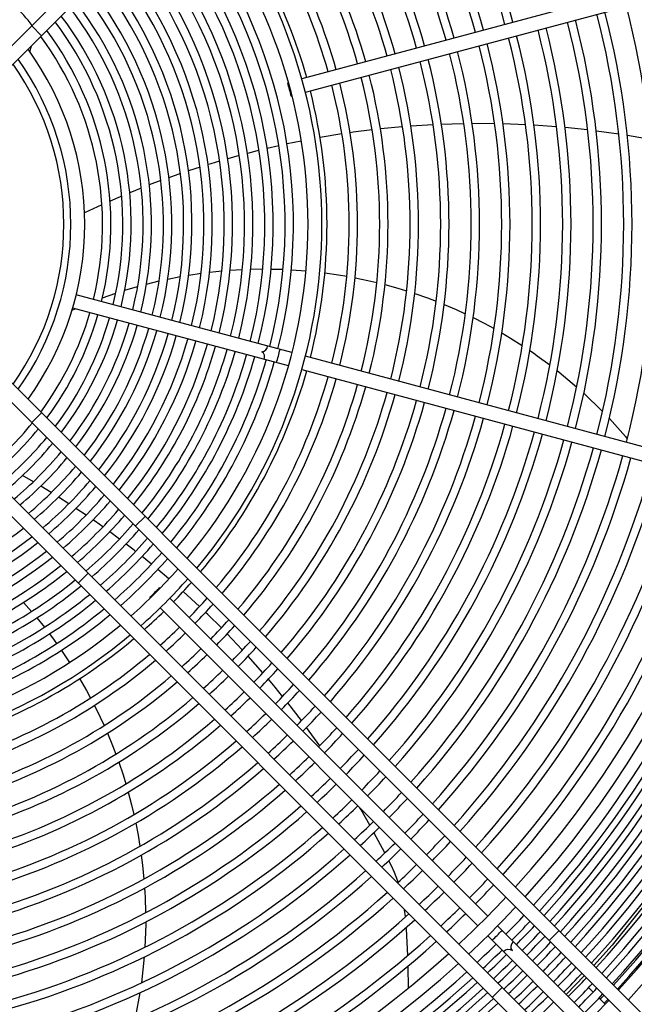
# Model space of a CAD drawing. Header units: centimetres. Extents: x -92429 to 178773, y 2337 to 428125.
# Tile 77 of 138: x 162482 to 162502, y 9265 to 9298. Entities that reach past the tile are written whole.
import ezdxf

# ---------------------------------------------------------------- set-up
doc = ezdxf.new("R2010")
doc.units = ezdxf.units.CM
doc.header["$LTSCALE"] = 50
doc.layers.add('WL_urządzenia', color=1, linetype='Continuous')

msp = doc.modelspace()

# ---------------------------------------------------------------- linework, layer by layer
at = {"layer": 'WL_urządzenia', "color": 1, "linetype": 'Continuous'}
for p, q in [((162479.205, 9295.049, 2170), (162503.171, 9319.015, 2170)), ((162503.498, 9318.687, 2170), (162479.47, 9294.659, 2170)), ((162505.433, 9299.865, 2170), (162490.927, 9295.978, 2170)), ((162491.047, 9295.53, 2170), (162505.553, 9299.417, 2170)), ((162481.904, 9297.748, 2170), (162482.232, 9297.421, 2170)), ((162481.843, 9296.88, 2170), (162481.895, 9297.084, 2170)), ((162490.479, 9295.858, 2170), (162490.456, 9295.852, 2170)), ((162490.576, 9295.404, 2170), (162490.599, 9295.41, 2170)), ((162495.313, 9294.447, 2170), (162494.571, 9294.401, 2170)), ((162495.943, 9294.472, 2170), (162495.593, 9294.46, 2170)), ((162496.339, 9294.482, 2170), (162495.943, 9294.472, 2170)), ((162497.368, 9294.482, 2170), (162496.619, 9294.485, 2170)), ((162498.402, 9294.448, 2170), (162497.65, 9294.476, 2170)), ((162499.278, 9294.391, 2170), (162498.684, 9294.432, 2170)), ((162492.267, 9294.14, 2170), (162491.536, 9294.021, 2170)), ((162492.642, 9294.195, 2170), (162492.542, 9294.181, 2170)), ((162493.277, 9294.276, 2170), (162492.642, 9294.195, 2170)), ((162494.284, 9294.378, 2170), (162493.554, 9294.307, 2170)), ((162494.293, 9294.379, 2170), (162494.284, 9294.378, 2170)), ((162499.438, 9294.378, 2170), (162499.278, 9294.391, 2170)), ((162500.478, 9294.272, 2170), (162499.722, 9294.353, 2170)), ((162500.94, 9294.214, 2170), (162500.762, 9294.237, 2170)), ((162501.519, 9294.131, 2170), (162500.94, 9294.214, 2170)), ((162490.911, 9293.904, 2170), (162490.433, 9293.805, 2170)), ((162502.562, 9293.952, 2170), (162501.804, 9294.086, 2170)), ((162489.437, 9293.575, 2170), (162489.11, 9293.491, 2170)), ((162489.499, 9293.59, 2170), (162489.437, 9293.575, 2170)), ((162490.161, 9293.746, 2170), (162489.771, 9293.656, 2170)), ((162487.889, 9293.145, 2170), (162487.796, 9293.117, 2170)), ((162488.183, 9293.233, 2170), (162487.889, 9293.145, 2170)), ((162488.84, 9293.419, 2170), (162488.452, 9293.312, 2170)), ((162486.872, 9292.815, 2170), (162486.487, 9292.679, 2170)), ((162487.527, 9293.032, 2170), (162487.141, 9292.906, 2170)), ((162486.218, 9292.581, 2170), (162485.832, 9292.436, 2170)), ((162485.564, 9292.331, 2170), (162485.178, 9292.175, 2170)), ((162484.854, 9292.04, 2170), (162484.521, 9291.895, 2170)), ((162484.908, 9292.063, 2170), (162484.854, 9292.04, 2170)), ((162484.25, 9291.775, 2170), (162483.666, 9291.505, 2170)), ((162487.846, 9289.522, 2170), (162488.059, 9289.546, 2170)), ((162488.059, 9289.546, 2170), (162488.252, 9289.565, 2170)), ((162488.534, 9289.588, 2170), (162488.938, 9289.613, 2170)), ((162489.219, 9289.624, 2170), (162489.621, 9289.63, 2170)), ((162489.9, 9289.629, 2170), (162490.167, 9289.623, 2170)), ((162490.167, 9289.623, 2170), (162490.3, 9289.619, 2170)), ((162490.578, 9289.606, 2170), (162491.065, 9289.571, 2170)), ((162491.697, 9289.502, 2170), (162492.15, 9289.437, 2170)), ((162485.739, 9289.127, 2170), (162485.953, 9289.181, 2170)), ((162485.953, 9289.181, 2170), (162486.16, 9289.23, 2170)), ((162486.45, 9289.294, 2170), (162486.865, 9289.375, 2170)), ((162487.152, 9289.425, 2170), (162487.562, 9289.486, 2170)), ((162492.15, 9289.437, 2170), (162492.43, 9289.391, 2170)), ((162492.705, 9289.34, 2170), (162493.138, 9289.249, 2170)), ((162493.138, 9289.249, 2170), (162493.434, 9289.18, 2170)), ((162485.013, 9288.921, 2170), (162485.443, 9289.048, 2170)), ((162493.706, 9289.11, 2170), (162494.134, 9288.991, 2170)), ((162494.134, 9288.991, 2170), (162494.43, 9288.901, 2170)), ((162490.599, 9286.837, 2170), (162483.391, 9288.769, 2170)), ((162484.266, 9288.668, 2170), (162484.71, 9288.823, 2170)), ((162494.7, 9288.813, 2170), (162495.122, 9288.665, 2170)), ((162495.122, 9288.665, 2170), (162495.416, 9288.554, 2170)), ((162483.252, 9288.256, 2170), (162483.351, 9288.3, 2170)), ((162490.479, 9286.39, 2170), (162483.272, 9288.321, 2170)), ((162495.683, 9288.447, 2170), (162496.088, 9288.274, 2170)), ((162496.088, 9288.274, 2170), (162496.39, 9288.136, 2170)), ((162496.654, 9288.009, 2170), (162497.02, 9287.823, 2170)), ((162479.47, 9287.589, 2170), (162503.498, 9263.56, 2170)), ((162497.02, 9287.823, 2170), (162497.351, 9287.644, 2170)), ((162503.171, 9263.233, 2170), (162479.205, 9287.199, 2170)), ((162497.61, 9287.496, 2170), (162497.904, 9287.321, 2170)), ((162497.904, 9287.321, 2170), (162498.293, 9287.076, 2170)), ((162498.547, 9286.907, 2170), (162498.665, 9286.826, 2170)), ((162505.553, 9282.83, 2170), (162491.047, 9286.717, 2170)), ((162498.665, 9286.826, 2170), (162498.796, 9286.734, 2170)), ((162498.796, 9286.734, 2170), (162499.215, 9286.427, 2170)), ((162490.927, 9286.27, 2170), (162505.433, 9282.383, 2170)), ((162499.462, 9286.236, 2170), (162499.522, 9286.188, 2170)), ((162499.522, 9286.188, 2170), (162500.11, 9285.695, 2170)), ((162477.632, 9285.626, 2170), (162501.598, 9261.66, 2170)), ((162501.27, 9261.332, 2170), (162477.241, 9285.36, 2170)), ((162500.349, 9285.48, 2170), (162500.974, 9284.874, 2170)), ((162482.232, 9284.827, 2170), (162481.904, 9284.499, 2170)), ((162501.204, 9284.633, 2170), (162501.737, 9284.033, 2170)), ((162501.737, 9284.033, 2170), (162501.801, 9283.957, 2170)), ((162481.958, 9282.523, 2170), (162481.597, 9282.732, 2170)), ((162482.558, 9282.162, 2170), (162482.206, 9282.376, 2170)), ((162483.145, 9281.79, 2170), (162482.8, 9282.011, 2170)), ((162483.719, 9281.408, 2170), (162483.382, 9281.635, 2170)), ((162485.69, 9281.369, 2170), (162485.362, 9281.041, 2170)), ((162484.031, 9281.192, 2170), (162483.951, 9281.248, 2170)), ((162484.281, 9281.015, 2170), (162484.031, 9281.192, 2170)), ((162484.833, 9280.612, 2170), (162484.509, 9280.851, 2170)), ((162485.322, 9280.237, 2170), (162485.056, 9280.443, 2170)), ((162485.373, 9280.197, 2170), (162485.322, 9280.237, 2170)), ((162485.903, 9279.772, 2170), (162485.592, 9280.024, 2170)), ((162483.789, 9279.468, 2170), (162483.461, 9279.14, 2170)), ((162486.489, 9279.278, 2170), (162486.117, 9279.594, 2170)), ((162486.193, 9278.966, 2170), (162486.176, 9278.982, 2170)), ((162485.848, 9278.655, 2170), (162485.865, 9278.638, 2170)), ((162487.511, 9278.355, 2170), (162486.966, 9278.858, 2170)), ((162481.625, 9278.494, 2170), (162481.893, 9278.191, 2170)), ((162497.14, 9268.018, 2170), (162486.52, 9278.638, 2170)), ((162486.193, 9278.31, 2170), (162496.812, 9267.691, 2170)), ((162487.784, 9278.093, 2170), (162487.712, 9278.163, 2170)), ((162488.24, 9277.643, 2170), (162487.784, 9278.093, 2170)), ((162482.075, 9277.976, 2170), (162482.328, 9277.664, 2170)), ((162482.499, 9277.443, 2170), (162482.659, 9277.229, 2170)), ((162488.94, 9276.912, 2170), (162488.435, 9277.444, 2170)), ((162482.659, 9277.229, 2170), (162482.737, 9277.121, 2170)), ((162482.897, 9276.894, 2170), (162483.169, 9276.489, 2170)), ((162488.945, 9276.905, 2170), (162488.94, 9276.912, 2170)), ((162489.628, 9276.143, 2170), (162489.134, 9276.7, 2170)), ((162483.505, 9275.949, 2170), (162483.733, 9275.552, 2170)), ((162490.035, 9275.663, 2170), (162489.81, 9275.931, 2170)), ((162483.733, 9275.552, 2170), (162483.868, 9275.302, 2170)), ((162490.286, 9275.357, 2170), (162490.035, 9275.663, 2170)), ((162483.997, 9275.054, 2170), (162484.192, 9274.657, 2170)), ((162490.92, 9274.546, 2170), (162490.462, 9275.138, 2170)), ((162484.192, 9274.657, 2170), (162484.32, 9274.381, 2170)), ((162484.433, 9274.124, 2170), (162484.602, 9273.714, 2170)), ((162491.53, 9273.71, 2170), (162491.089, 9274.32, 2170)), ((162484.602, 9273.714, 2170), (162484.713, 9273.425, 2170)), ((162491.716, 9273.442, 2170), (162491.691, 9273.478, 2170)), ((162484.811, 9273.158, 2170), (162484.954, 9272.735, 2170)), ((162484.954, 9272.735, 2170), (162485.047, 9272.434, 2170)), ((162485.127, 9272.158, 2170), (162485.24, 9271.732, 2170)), ((162485.24, 9271.732, 2170), (162485.317, 9271.409, 2170)), ((162492.908, 9271.566, 2170), (162492.868, 9271.635, 2170)), ((162493.199, 9271.058, 2170), (162492.908, 9271.566, 2170)), ((162485.38, 9271.123, 2170), (162485.458, 9270.721, 2170)), ((162493.7, 9270.127, 2170), (162493.339, 9270.806, 2170)), ((162485.458, 9270.721, 2170), (162485.521, 9270.349, 2170)), ((162485.565, 9270.055, 2170), (162485.608, 9269.715, 2170)), ((162493.92, 9269.692, 2170), (162493.832, 9269.868, 2170)), ((162485.608, 9269.715, 2170), (162485.654, 9269.257, 2170)), ((162494.02, 9269.477, 2170), (162493.92, 9269.692, 2170)), ((162494.135, 9269.185, 2170), (162494.02, 9269.477, 2170)), ((162503.239, 9269.476, 2170), (162501.295, 9267.048, 2170)), ((162494.148, 9269.148, 2170), (162494.135, 9269.185, 2170)), ((162485.677, 9268.953, 2170), (162485.686, 9268.81, 2170)), ((162485.686, 9268.81, 2170), (162485.694, 9268.65, 2170)), ((162485.694, 9268.65, 2170), (162485.71, 9268.132, 2170)), ((162494.364, 9268.231, 2170), (162494.363, 9268.239, 2170)), ((162494.388, 9268.007, 2170), (162494.364, 9268.231, 2170)), ((162485.711, 9267.819, 2170), (162485.711, 9267.743, 2170)), ((162494.389, 9267.989, 2170), (162494.388, 9268.007, 2170)), ((162485.711, 9267.743, 2170), (162485.684, 9266.975, 2170)), ((162494.42, 9267.577, 2170), (162494.415, 9267.641, 2170)), ((162494.466, 9266.705, 2170), (162494.42, 9267.577, 2170)), ((162500.581, 9264.577, 2170), (162497.467, 9267.691, 2170)), ((162499.523, 9267.536, 2170), (162499.195, 9267.208, 2170)), ((162497.14, 9267.363, 2170), (162500.253, 9264.249, 2170)), ((162501.295, 9267.048, 2170), (162500.689, 9266.37, 2170)), ((162485.662, 9266.654, 2170), (162485.569, 9265.789, 2170)), ((162494.49, 9265.609, 2170), (162494.478, 9266.351, 2170)), ((162500.373, 9266.031, 2170), (162499.762, 9265.396, 2170)), ((162497.622, 9265.635, 2170), (162497.295, 9265.307, 2170)), ((162500.511, 9265.63, 2170), (162500.662, 9265.48, 2170)), ((162485.521, 9265.46, 2170), (162485.376, 9264.671, 2170)), ((162500.858, 9265.283, 2170), (162501.065, 9265.076, 2170))]:
    msp.add_line(p, q, dxfattribs=at)
for points in [[(162490.576, 9295.404, -0.037253), (162490.524, 9295.63, -0.037253), (162490.456, 9295.852)], [(162490.456, 9295.852, -0.037253), (162490.508, 9295.626)], [(162490.508, 9295.626, -0.037253), (162490.576, 9295.404)], [(162489.666, 9286.608, 0.374287), (162489.595, 9286.866, 0.374287), (162489.786, 9287.055)], [(162490.083, 9286.496, -0.037253), (162490.151, 9286.717, -0.037253), (162490.203, 9286.944)], [(162485.848, 9278.655, -0.037253), (162486.018, 9278.812, -0.037253), (162486.176, 9278.982)], [(162486.176, 9278.982, -0.037253), (162486.006, 9278.825)], [(162486.006, 9278.825, -0.037253), (162485.848, 9278.655)], [(162497.29, 9267.213, -0.037253), (162497.46, 9267.371, -0.037253), (162497.617, 9267.541)], [(162497.669, 9266.834, -0.407676), (162497.965, 9266.865, -0.407676), (162497.997, 9267.161)]]:
    msp.add_lwpolyline(points, format="xyb", dxfattribs=at)
for radius, start, end in [(47.277, 319.4416, 310.5584), (42.566, 317.9961, 312.0039), (42.222, 318.0205, 311.9795), (42.012, 318.0356, 311.9644), (38.239, 317.3619, 42.6381), (37.775, 317.3909, 42.6091), (33.372, 317.7066, 42.2934), (32.908, 317.7448, 42.2552), (24.918, 15.5329, 41.374), (25.196, 15.527, 41.414), (24.177, 15.5492, 41.2627), (23.899, 15.5556, 41.2191), (23.158, 15.5734, 41.098), (22.88, 15.5804, 41.0505), (22.139, 15.5998, 40.9181), (21.861, 15.6074, 40.8661), (20.842, 15.6371, 40.6636), (21.12, 15.6287, 40.7208), (19.823, 15.6699, 40.4402), (20.101, 15.6606, 40.5034), (19.082, 15.6959, 40.2628), (18.804, 15.7062, 40.1926), (18.063, 15.7351, 39.9949), (17.891, 320.0533, 39.9467), (17.428, 320.1881, 39.8119), (16.662, 345.797, 39.5728), (16.94, 345.7839, 39.6621), (16.262, 345.8165, 39.439), (15.984, 345.8307, 39.342), (15.307, 345.8675, 39.0906), (15.585, 345.852, 39.1964), (14.907, 345.8908, 38.9317), (14.629, 345.9077, 38.8158), (13.951, 345.9518, 38.5142), (14.23, 345.9332, 38.6415), (13.552, 345.9799, 38.3222), (12.874, 346.0314, 37.969), (13.274, 346.0004, 38.1816), (12.596, 346.0542, 37.8129), (10.563, 38.9552, 43.7429), (12.197, 346.0887, 37.5762), (28.994, 345.458, 14.542), (11.519, 346.1528, 37.1369), (11.919, 346.1142, 37.402), (27.975, 345.4747, 14.5253), (28.253, 345.47, 14.53), (11.241, 346.1813, 36.9411), (26.956, 345.4926, 14.5074), (27.234, 345.4876, 14.5124), (10.563, 346.2571, 36.4203), (10.842, 346.2249, 36.642), (25.196, 345.527, 14.473), (25.937, 345.512, 14.488), (26.215, 345.5065, 14.4935), (23.899, 345.5556, 14.4444), (24.177, 345.5492, 14.4508), (24.918, 345.5329, 14.4671), (9.967, 324.0971, 35.9029), (22.88, 345.5804, 14.4196), (23.158, 345.5734, 14.4266), (9.27, 324.7878, 35.2122), (9.504, 324.5449, 35.4551), (21.861, 345.6074, 14.3926), (22.139, 345.5998, 14.4002), (20.101, 345.6606, 14.3394), (20.842, 345.6371, 14.3629), (21.12, 345.6287, 14.3713), (18.804, 345.7062, 14.2938), (19.082, 345.6959, 14.3041), (19.823, 345.6699, 14.3301), (18.063, 345.7351, 14.2649), (10.563, 323.5797, 343.7429), (10.842, 323.358, 343.7751), (11.241, 323.0589, 343.8187), (11.519, 322.8631, 343.8472), (11.919, 322.598, 343.8858), (12.197, 322.4238, 343.9113), (12.596, 322.1871, 343.9458), (12.874, 322.031, 343.9686), (13.274, 321.8184, 343.9996), (13.552, 321.6778, 344.0201), (13.951, 321.4858, 344.0482), (14.23, 321.3585, 344.0668), (14.629, 321.1842, 344.0923), (14.907, 321.0683, 344.1092), (15.307, 320.9094, 344.1325), (15.585, 320.8036, 344.148), (15.984, 320.658, 344.1693), (16.262, 320.561, 344.1835), (16.662, 320.4272, 344.203), (16.94, 320.3379, 344.2161), (18.063, 320.0051, 344.2649), (18.804, 319.8074, 344.2938), (19.082, 319.7372, 344.3041), (19.823, 319.5598, 344.3301), (20.101, 319.4966, 344.3394), (20.842, 319.3364, 344.3629), (21.12, 319.2792, 344.3713), (21.861, 319.1339, 344.3926), (22.139, 319.0819, 344.4002), (22.88, 318.9495, 344.4196), (23.158, 318.902, 344.4266), (23.899, 318.7809, 344.4444), (24.177, 318.7373, 344.4508), (10.563, 308.9552, 321.0448), (10.842, 309.1108, 320.8892), (24.918, 318.626, 344.4671), (25.196, 318.586, 344.473), (11.241, 309.3208, 320.6792), (25.937, 318.4834, 344.488), (26.215, 318.4464, 344.4935), (26.956, 318.3516, 344.5074), (11.519, 309.4583, 320.5417), (27.234, 318.3173, 344.5124), (27.975, 318.2293, 344.5253), (28.253, 318.1975, 344.53), (11.919, 309.6446, 320.3554), (12.197, 309.7671, 320.2329), (28.994, 318.1157, 344.542), (29.272, 318.0861, 344.5464), (12.596, 309.9335, 320.0665), (30.013, 318.0099, 344.5576), (30.291, 317.9822, 344.5616), (12.874, 310.0432, 319.9568), (31.032, 317.9109, 344.5721), (31.31, 317.8851, 344.5759), (32.051, 317.8183, 344.5857), (13.274, 310.1927, 319.8073), (13.552, 310.2916, 319.7084), (32.329, 317.794, 344.5893), (13.951, 310.4267, 319.5733), (33.769, 317.6748, 344.6068), (34.048, 317.6529, 344.61), (34.26, 317.6364, 344.6124), (34.538, 317.6152, 344.6155), (14.23, 310.5163, 319.4837), (34.751, 317.5992, 344.6179), (35.029, 317.5785, 344.6209), (35.242, 317.5629, 344.6232), (35.52, 317.5429, 344.6262), (35.732, 317.5277, 344.6284), (14.629, 310.639, 319.361), (14.907, 310.7205, 319.2795), (36.011, 317.5082, 344.6313), (36.223, 317.4935, 344.6334), (36.501, 317.4744, 344.6362), (36.714, 317.4601, 344.6383), (36.992, 317.4416, 344.641), (12.874, 286.0314, 307.969), (15.307, 310.8324, 319.1676), (37.205, 317.4276, 344.6431), (37.483, 317.4096, 344.6457), (37.544, 317.4057, 344.6463), (37.729, 317.3939, 344.6481), (13.274, 286.0004, 308.1816), (15.585, 310.9069, 319.0931), (15.984, 311.0093, 318.9907), (13.552, 285.9799, 308.3222), (16.262, 311.0777, 318.9223), (13.951, 285.9518, 308.5142), (14.23, 285.9332, 308.6415), (16.662, 311.1719, 318.8281), (14.629, 285.9077, 308.8158), (16.94, 311.2348, 318.7652), (14.907, 285.8908, 308.9317), (17.428, 311.3403, 318.6597), (15.307, 285.8675, 309.0906), (15.585, 285.852, 309.1964), (17.891, 311.4353, 318.5647), (18.063, 315.7351, 318.5308), (15.984, 285.8307, 309.342), (16.262, 285.8165, 309.439), (18.804, 315.7062, 318.3915), (19.082, 315.6959, 318.342), (16.662, 285.797, 309.5728), (16.94, 285.7839, 309.6621), (18.063, 311.4692, 314.2649), (17.428, 230.1881, 309.8119), (18.804, 311.6085, 314.2938), (19.823, 315.6699, 318.217), (20.101, 315.6606, 318.1724), (17.891, 230.0533, 309.9467), (19.082, 311.658, 314.3041), (18.063, 285.7351, 309.9949), (20.842, 315.6371, 318.0595), (18.804, 285.7062, 310.1926), (19.823, 311.783, 314.3301), (20.101, 311.8276, 314.3394), (21.12, 315.6287, 318.0192), (19.082, 285.6959, 310.2628), (21.861, 315.6074, 317.9168), (19.823, 285.6699, 310.4402), (20.842, 311.9405, 314.3629), (21.12, 311.9808, 314.3713), (22.139, 315.5998, 317.8801), (20.101, 285.6606, 310.5034), (22.88, 315.5804, 317.7868), (21.861, 312.0832, 314.3926), (23.158, 315.5734, 317.7533), (20.842, 285.6371, 310.6636), (21.12, 285.6287, 310.7208), (22.139, 312.1199, 314.4002), (23.899, 315.5556, 317.6679), (22.88, 312.2132, 314.4196), (24.177, 315.5492, 317.6372), (21.861, 285.6074, 310.8661), (22.139, 285.5998, 310.9181), (23.158, 312.2467, 314.4266), (23.899, 312.3321, 314.4444), (24.918, 315.5329, 317.5587), (25.196, 315.527, 317.5304), (22.88, 285.5804, 311.0505), (24.177, 312.3628, 314.4508), (23.158, 285.5734, 311.098), (25.937, 315.512, 317.4581), (26.215, 315.5065, 317.432), (23.899, 285.5556, 311.2191), (24.918, 312.4413, 314.4671), (25.196, 312.4696, 314.473), (24.177, 285.5492, 311.2627), (26.956, 315.4926, 317.3651), (24.918, 285.5329, 311.374), (25.937, 312.5419, 314.488), (26.215, 312.568, 314.4935), (27.234, 315.4876, 317.341), (25.196, 285.527, 311.414), (27.975, 315.4747, 317.2789), (26.956, 312.6349, 314.5074), (28.253, 315.47, 317.2565), (25.937, 285.512, 311.5166), (26.215, 285.5065, 311.5536), (27.234, 312.659, 314.5124), (28.994, 315.458, 317.1988), (27.975, 312.7211, 314.5253), (29.272, 315.4536, 317.1779), (26.956, 285.4926, 311.6484), (27.234, 285.4876, 311.6827), (28.253, 312.7435, 314.53), (28.994, 312.8012, 314.542), (30.013, 315.4424, 317.1241), (30.291, 315.4384, 317.1046), (27.975, 285.4747, 311.7707), (29.272, 312.8221, 314.5464), (28.253, 285.47, 311.8025), (31.032, 315.4279, 317.0543), (31.31, 315.4241, 317.0361), (28.994, 285.458, 311.8843), (30.013, 312.8759, 314.5576), (30.291, 312.8954, 314.5616), (29.272, 285.4536, 311.9139), (32.051, 315.4143, 316.989), (30.013, 285.4424, 311.9901), (31.032, 312.9457, 314.5721), (31.31, 312.9639, 314.5759), (32.329, 315.4107, 316.9719), (30.291, 285.4384, 312.0178), (32.908, 313.0629, 316.9371), (32.051, 313.011, 314.5857), (33.372, 313.0898, 316.9102), (31.032, 285.4279, 312.0891), (31.31, 285.4241, 312.1149), (32.329, 313.0281, 314.5893), (33.769, 315.3932, 316.8877), (34.048, 315.39, 316.8723), (34.26, 315.3876, 316.8607), (34.538, 315.3845, 316.8457), (32.051, 285.4143, 312.1817), (32.329, 285.4107, 312.206), (34.751, 315.3821, 316.8344), (35.029, 315.3791, 316.8198), (33.769, 313.1123, 314.6068), (34.048, 313.1277, 314.61), (35.242, 315.3768, 316.8088), (35.52, 315.3738, 316.7947), (32.908, 227.7448, 312.2552), (34.26, 313.1393, 314.6124), (34.538, 313.1543, 314.6155), (35.732, 315.3716, 316.784), (33.372, 227.7066, 312.2934), (33.769, 285.3932, 312.3252), (34.751, 313.1656, 314.6179), (35.029, 313.1802, 314.6209), (36.011, 315.3687, 316.7702), (36.223, 315.3666, 316.7598), (34.048, 285.39, 312.3471), (35.242, 313.1912, 314.6232), (35.52, 313.2053, 314.6262), (36.501, 315.3638, 316.7464), (36.714, 315.3617, 316.7363), (34.26, 285.3876, 312.3636), (34.538, 285.3845, 312.3848), (35.732, 313.216, 314.6284), (36.011, 313.2298, 314.6313), (36.992, 315.359, 316.7232), (37.205, 315.3569, 316.7134), (34.751, 285.3821, 312.4008), (35.029, 285.3791, 312.4215), (36.223, 313.2402, 314.6334), (37.775, 313.3125, 316.6875), (37.483, 315.3543, 316.7007), (37.544, 316.4149, 316.6979), (37.729, 316.4079, 316.6896), (35.242, 285.3768, 312.4371), (36.501, 313.2536, 314.6362)]:
    msp.add_arc((162473.707, 9291.124, 2170), radius, start, end, dxfattribs=at)

doc.saveas('drawing.dxf')
